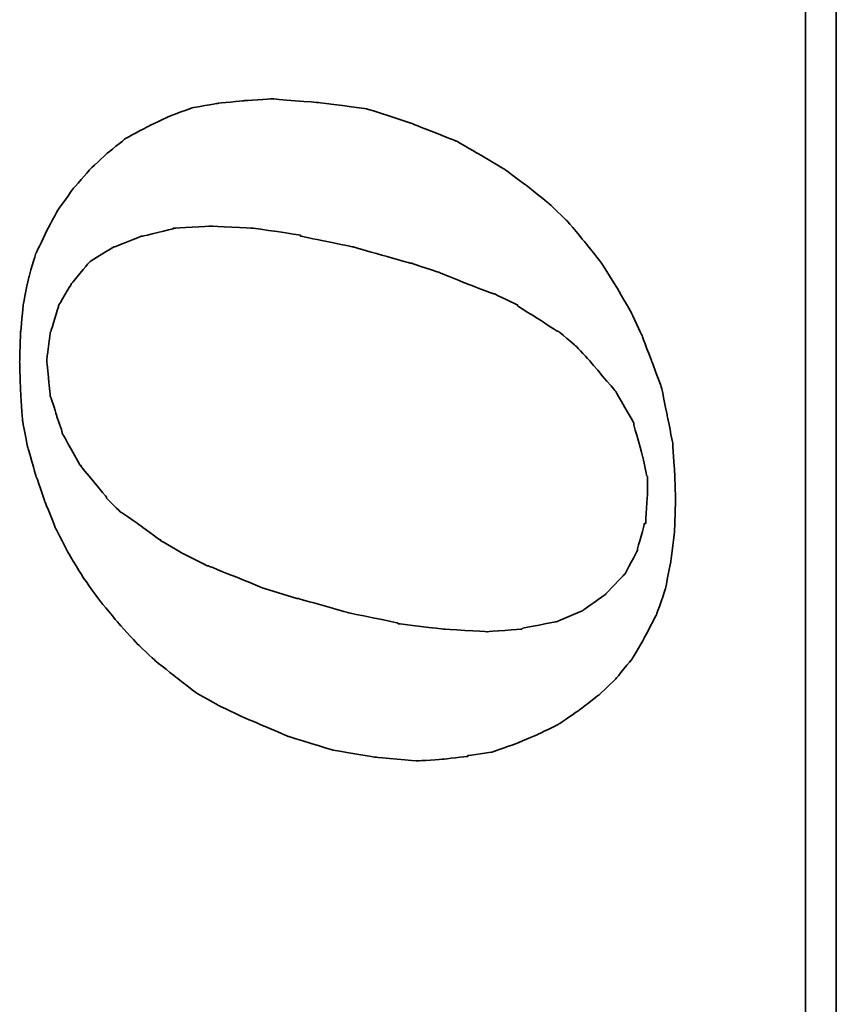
# Model space of a CAD drawing. Header units: millimetres. Extents: x -151.4 to -68.2, y -652.3 to -604.9.
# Tile 31 of 45: x -85.2 to -84, y -626.8 to -625.3. Entities that reach past the tile are written whole.
import ezdxf

# ---------------------------------------------------------------- set-up
doc = ezdxf.new("R2010")
doc.units = ezdxf.units.MM
doc.header["$LTSCALE"] = 0.1
doc.layers.add('DIM', color=4, linetype='CONTINUOUS')
doc.layers.add('layer 1', color=7, linetype='CONTINUOUS')

# ---------------------------------------------------------------- blocks, each defined once
blk = doc.blocks.new('TBI MOTION logo(完整正式版)')
at = {"layer": 'layer 1', "color": 22, "lineweight": 35}
for points, knots in [([(-11.34375, -6.98375), (-11.34375, -6.98375), (-10.91375, -7.43875), (-10.91375, -7.43875), (-10.91375, -7.43875), (-10.91375, -7.43875), (-10.38625, -7.87125), (-10.38625, -7.87125), (-10.38625, -7.87125), (-10.38625, -7.87125), (-9.81125, -8.20375), (-9.81125, -8.20375), (-9.81125, -8.20375), (-9.81125, -8.20375), (-9.21125, -8.51875), (-9.21125, -8.51875), (-9.21125, -8.51875), (-9.21125, -8.51875), (-8.51625, -8.75875), (-8.51625, -8.75875), (-8.51625, -8.75875), (-8.51625, -8.75875), (-7.77125, -8.90375), (-7.77125, -8.90375), (-7.77125, -8.90375), (-7.77125, -8.90375), (-6.97875, -8.99875), (-6.97875, -8.99875), (-6.97875, -8.99875), (-6.97875, -8.99875), (-6.14125, -9.02375), (-6.14125, -9.02375), (-6.14125, -9.02375), (-6.14125, -9.02375), (-5.37125, -8.99875), (-5.37125, -8.99875), (-5.37125, -8.99875), (-5.37125, -8.99875), (-4.65375, -8.94875), (-4.65375, -8.94875), (-4.65375, -8.94875), (-4.65375, -8.94875), (-3.93375, -8.80625), (-3.93375, -8.80625), (-3.93375, -8.80625), (-3.93375, -8.80625), (-3.21375, -8.66375), (-3.21375, -8.66375), (-3.21375, -8.66375), (-3.21375, -8.66375), (-2.49375, -8.39875), (-2.49375, -8.39875), (-2.49375, -8.39875), (-2.49375, -8.39875), (-1.79875, -8.13375), (-1.79875, -8.13375), (-1.79875, -8.13375), (-1.79875, -8.13375), (-1.17375, -7.84375), (-1.17375, -7.84375), (-1.17375, -7.84375), (-1.17375, -7.84375), (-0.52375, -7.46375), (-0.52375, -7.46375), (-0.52375, -7.46375), (-0.52375, -7.46375), (0.10124, -7.07875), (0.10124, -7.07875), (0.10124, -7.07875), (0.10124, -7.07875), (0.67625, -6.62375), (0.67625, -6.62375), (0.67625, -6.62375), (0.67625, -6.62375), (1.24874, -6.14375), (1.24874, -6.14375), (1.24874, -6.14375), (1.24874, -6.14375), (1.72874, -5.64125), (1.72874, -5.64125), (1.72874, -5.64125), (1.72874, -5.64125), (2.18624, -5.06375), (2.18624, -5.06375), (2.18624, -5.06375), (2.18624, -5.06375), (2.61625, -4.48874), (2.61625, -4.48874), (2.61625, -4.48874), (2.61625, -4.48874), (3.00125, -3.83874), (3.00125, -3.83874), (3.00125, -3.83874), (3.00125, -3.83874), (3.36124, -3.21374), (3.36124, -3.21374), (3.36124, -3.21374), (3.36124, -3.21374), (3.84374, -1.99125), (3.84374, -1.99125), (3.84374, -1.99125), (3.84374, -1.99125), (4.22625, -0.81875), (4.22625, -0.81875), (4.22625, -0.81875), (4.22625, -0.81875), (4.39125, 0.45624), (4.39125, 0.45624), (4.39125, 0.45624), (4.39125, 0.45624), (4.48874, 1.70124), (4.48874, 1.70124), (4.48874, 1.70124), (4.48874, 1.70124), (4.43874, 2.44625), (4.43874, 2.44625), (4.43874, 2.44625), (4.43874, 2.44625), (4.36874, 3.14125), (4.36874, 3.14125), (4.36874, 3.14125), (4.36874, 3.14125), (4.25125, 3.81125), (4.25125, 3.81125), (4.25125, 3.81125), (4.25125, 3.81125), (4.03124, 4.41125), (4.03124, 4.41125), (4.03124, 4.41125), (4.03124, 4.41125), (3.74374, 5.01125), (3.74374, 5.01125), (3.74374, 5.01125), (3.74374, 5.01125), (3.43124, 5.58875), (3.43124, 5.58875), (3.43124, 5.58875), (3.43124, 5.58875), (3.02625, 6.09125), (3.02625, 6.09125), (3.02625, 6.09125), (3.02625, 6.09125), (2.59374, 6.54875), (2.59374, 6.54875), (2.59374, 6.54875), (2.59374, 6.54875), (2.09124, 6.98125), (2.09124, 6.98125), (2.09124, 6.98125), (2.09124, 6.98125), (1.56124, 7.36625), (1.56124, 7.36625), (1.56124, 7.36625), (1.56124, 7.36625), (0.98624, 7.67625), (0.98624, 7.67625), (0.98624, 7.67625), (0.98624, 7.67625), (0.38624, 7.96375), (0.38624, 7.96375), (0.38624, 7.96375), (0.38624, 7.96375), (-0.25875, 8.15625), (-0.25875, 8.15625), (-0.25875, 8.15625), (-0.25875, 8.15625), (-0.98125, 8.30125), (-0.98125, 8.30125), (-0.98125, 8.30125), (-0.98125, 8.30125), (-1.70124, 8.37125), (-1.70124, 8.37125), (-1.70124, 8.37125), (-1.70124, 8.37125), (-2.49375, 8.39624), (-2.49375, 8.39624), (-2.49375, 8.39624), (-2.49375, 8.39624), (-3.28625, 8.37125), (-3.28625, 8.37125), (-3.28625, 8.37125), (-3.28625, 8.37125), (-4.05125, 8.32125), (-4.05125, 8.32125), (-4.05125, 8.32125), (-4.05125, 8.32125), (-4.77375, 8.18125), (-4.77375, 8.18125), (-4.77375, 8.18125), (-4.77375, 8.18125), (-5.51625, 7.96375), (-5.51625, 7.96375), (-5.51625, 7.96375), (-5.51625, 7.96375), (-6.21125, 7.72625), (-6.21125, 7.72625), (-6.21125, 7.72625), (-6.21125, 7.72625), (-6.92875, 7.43625), (-6.92875, 7.43625), (-6.92875, 7.43625), (-6.92875, 7.43625), (-7.57875, 7.10125), (-7.57875, 7.10125), (-7.57875, 7.10125), (-7.57875, 7.10125), (-8.24875, 6.69125), (-8.24875, 6.69125), (-8.24875, 6.69125), (-8.24875, 6.69125), (-8.84875, 6.26125), (-8.84875, 6.26125), (-8.84875, 6.26125), (-8.84875, 6.26125), (-9.42625, 5.78125), (-9.42625, 5.78125), (-9.42625, 5.78125), (-9.42625, 5.78125), (-9.95375, 5.30125), (-9.95375, 5.30125), (-9.95375, 5.30125), (-9.95375, 5.30125), (-10.43375, 4.79624), (-10.43375, 4.79624), (-10.43375, 4.79624), (-10.43375, 4.79624), (-10.88875, 4.22125), (-10.88875, 4.22125), (-10.88875, 4.22125), (-10.88875, 4.22125), (-11.29875, 3.69375), (-11.29875, 3.69375), (-11.29875, 3.69375), (-11.29875, 3.69375), (-11.63375, 3.09125), (-11.63375, 3.09125), (-11.63375, 3.09125), (-11.63375, 3.09125), (-11.91875, 2.49625), (-11.91875, 2.49625), (-11.91875, 2.49625), (-11.91875, 2.49625), (-12.44875, 1.24625), (-12.44875, 1.24625), (-12.44875, 1.24625), (-12.44875, 1.24625), (-12.80875, 0.06874), (-12.80875, 0.06874), (-12.80875, 0.06874), (-12.80875, 0.06874), (-12.99875, -1.07875), (-12.99875, -1.07875), (-12.99875, -1.07875), (-12.99875, -1.07875), (-13.09375, -2.18375), (-13.09375, -2.18375), (-13.09375, -2.18375), (-13.09375, -2.18375), (-13.04875, -2.85375), (-13.04875, -2.85375), (-13.04875, -2.85375), (-13.04875, -2.85375), (-12.97375, -3.50375), (-12.97375, -3.50375), (-12.97375, -3.50375), (-12.97375, -3.50375), (-12.95375, -3.50375), (-12.95375, -3.50375), (-12.95375, -3.50375), (-12.95375, -3.50375), (-12.85375, -4.17375), (-12.85375, -4.17375), (-12.85375, -4.17375), (-12.85375, -4.17375), (-12.63875, -4.77624), (-12.63875, -4.77624), (-12.63875, -4.77624), (-12.63875, -4.77624), (-12.39875, -5.35125), (-12.39875, -5.35125), (-12.39875, -5.35125), (-12.39875, -5.35125), (-12.11375, -5.92875), (-12.11375, -5.92875), (-12.11375, -5.92875), (-12.11375, -5.92875), (-11.75375, -6.45375), (-11.75375, -6.45375), (-11.75375, -6.45375), (-11.75375, -6.45375), (-11.34375, -6.98375), (-11.34375, -6.98375)], [0, 0, 0, 0, 0.01369863, 0.01369863, 0.01369863, 0.01369864, 0.02739726, 0.02739726, 0.02739726, 0.02739727, 0.04109589, 0.04109589, 0.04109589, 0.0410959, 0.05479452, 0.05479452, 0.05479452, 0.05479453, 0.06849315, 0.06849315, 0.06849315, 0.06849316, 0.08219178, 0.08219178, 0.08219178, 0.08219179, 0.09589041, 0.09589041, 0.09589041, 0.09589042, 0.10958904, 0.10958904, 0.10958904, 0.10958905, 0.12328767, 0.12328767, 0.12328767, 0.12328768, 0.1369863, 0.1369863, 0.1369863, 0.13698631, 0.15068493, 0.15068493, 0.15068493, 0.15068494, 0.16438356, 0.16438356, 0.16438356, 0.16438357, 0.17808219, 0.17808219, 0.17808219, 0.1780822, 0.19178082, 0.19178082, 0.19178082, 0.19178083, 0.20547945, 0.20547945, 0.20547945, 0.20547946, 0.21917808, 0.21917808, 0.21917808, 0.21917809, 0.23287671, 0.23287671, 0.23287671, 0.23287672, 0.24657534, 0.24657534, 0.24657534, 0.24657535, 0.26027397, 0.26027397, 0.26027397, 0.26027398, 0.2739726, 0.2739726, 0.2739726, 0.27397261, 0.28767123, 0.28767123, 0.28767123, 0.28767124, 0.30136986, 0.30136986, 0.30136986, 0.30136987, 0.31506849, 0.31506849, 0.31506849, 0.3150685, 0.32876712, 0.32876712, 0.32876712, 0.32876713, 0.34246575, 0.34246575, 0.34246575, 0.34246576, 0.35616438, 0.35616438, 0.35616438, 0.35616439, 0.36986301, 0.36986301, 0.36986301, 0.36986302, 0.38356164, 0.38356164, 0.38356164, 0.38356165, 0.39726027, 0.39726027, 0.39726027, 0.39726028, 0.4109589, 0.4109589, 0.4109589, 0.41095891, 0.42465753, 0.42465753, 0.42465753, 0.42465754, 0.43835616, 0.43835616, 0.43835616, 0.43835617, 0.45205479, 0.45205479, 0.45205479, 0.4520548, 0.46575342, 0.46575342, 0.46575342, 0.46575343, 0.47945205, 0.47945205, 0.47945205, 0.47945206, 0.49315068, 0.49315068, 0.49315068, 0.49315069, 0.50684932, 0.50684932, 0.50684932, 0.50684933, 0.52054795, 0.52054795, 0.52054795, 0.52054796, 0.53424658, 0.53424658, 0.53424658, 0.53424659, 0.54794521, 0.54794521, 0.54794521, 0.54794522, 0.56164384, 0.56164384, 0.56164384, 0.56164385, 0.57534247, 0.57534247, 0.57534247, 0.57534248, 0.5890411, 0.5890411, 0.5890411, 0.58904111, 0.60273973, 0.60273973, 0.60273973, 0.60273974, 0.61643836, 0.61643836, 0.61643836, 0.61643837, 0.63013699, 0.63013699, 0.63013699, 0.630137, 0.64383562, 0.64383562, 0.64383562, 0.64383563, 0.65753425, 0.65753425, 0.65753425, 0.65753426, 0.67123288, 0.67123288, 0.67123288, 0.67123289, 0.68493151, 0.68493151, 0.68493151, 0.68493152, 0.69863014, 0.69863014, 0.69863014, 0.69863015, 0.71232877, 0.71232877, 0.71232877, 0.71232878, 0.7260274, 0.7260274, 0.7260274, 0.72602741, 0.73972603, 0.73972603, 0.73972603, 0.73972604, 0.75342466, 0.75342466, 0.75342466, 0.75342467, 0.76712329, 0.76712329, 0.76712329, 0.7671233, 0.78082192, 0.78082192, 0.78082192, 0.78082193, 0.79452055, 0.79452055, 0.79452055, 0.79452056, 0.80821918, 0.80821918, 0.80821918, 0.80821919, 0.82191781, 0.82191781, 0.82191781, 0.82191782, 0.83561644, 0.83561644, 0.83561644, 0.83561645, 0.84931507, 0.84931507, 0.84931507, 0.84931508, 0.8630137, 0.8630137, 0.8630137, 0.86301371, 0.87671233, 0.87671233, 0.87671233, 0.87671234, 0.89041096, 0.89041096, 0.89041096, 0.89041097, 0.90410959, 0.90410959, 0.90410959, 0.9041096, 0.91780822, 0.91780822, 0.91780822, 0.91780823, 0.93150685, 0.93150685, 0.93150685, 0.93150686, 0.94520548, 0.94520548, 0.94520548, 0.94520549, 0.95890411, 0.95890411, 0.95890411, 0.95890412, 0.97260274, 0.97260274, 0.97260274, 0.97260275, 0.98630137, 0.98630137, 0.98630137, 0.98630138, 1, 1, 1, 1]), ([(-8.77875, 1.03124), (-8.77875, 1.03124), (-8.51625, 1.89625), (-8.51625, 1.89625), (-8.51625, 1.89625), (-8.51625, 1.89625), (-8.20375, 2.66375), (-8.20375, 2.66375), (-8.20375, 2.66375), (-8.20375, 2.66375), (-7.91625, 3.38125), (-7.91625, 3.38125), (-7.91625, 3.38125), (-7.91625, 3.38125), (-7.91625, 3.40624), (-7.91625, 3.40624), (-7.91625, 3.40624), (-7.91625, 3.40624), (-7.57875, 4.07624), (-7.57875, 4.07624), (-7.57875, 4.07624), (-7.57875, 4.07624), (-7.24375, 4.65125), (-7.24375, 4.65125), (-7.24375, 4.65125), (-7.24375, 4.65125), (-7.21875, 4.65125), (-7.21875, 4.65125), (-7.21875, 4.65125), (-7.21875, 4.65125), (-7.21875, 4.67624), (-7.21875, 4.67624), (-7.21875, 4.67624), (-7.21875, 4.67624), (-6.83625, 5.20375), (-6.83625, 5.20375), (-6.83625, 5.20375), (-6.83625, 5.20375), (-6.49875, 5.68625), (-6.49875, 5.68625), (-6.49875, 5.68625), (-6.49875, 5.68625), (-6.49875, 5.70625), (-6.49875, 5.70625), (-6.49875, 5.70625), (-6.49875, 5.70625), (-6.11625, 6.09125), (-6.11625, 6.09125), (-6.11625, 6.09125), (-6.11625, 6.09125), (-6.09125, 6.09125), (-6.09125, 6.09125), (-6.09125, 6.09125), (-6.09125, 6.09125), (-5.27375, 6.76625), (-5.27375, 6.76625), (-5.27375, 6.76625), (-5.27375, 6.76625), (-5.24875, 6.76625), (-5.24875, 6.76625), (-5.24875, 6.76625), (-5.24875, 6.76625), (-5.24875, 6.78625), (-5.24875, 6.78625), (-5.24875, 6.78625), (-5.24875, 6.78625), (-4.38875, 7.26624), (-4.38875, 7.26624), (-4.38875, 7.26624), (-4.38875, 7.26624), (-4.36125, 7.26624), (-4.36125, 7.26624), (-4.36125, 7.26624), (-4.36125, 7.26624), (-3.93375, 7.41125), (-3.93375, 7.41125), (-3.93375, 7.41125), (-3.93375, 7.41125), (-3.47375, 7.55625), (-3.47375, 7.55625), (-3.47375, 7.55625), (-3.47375, 7.55625), (-3.45375, 7.55625), (-3.45375, 7.55625), (-3.45375, 7.55625), (-3.45375, 7.55625), (-3.42875, 7.58124), (-3.42875, 7.58124), (-3.42875, 7.58124), (-3.42875, 7.58124), (-2.97375, 7.62625), (-2.97375, 7.62625), (-2.97375, 7.62625), (-2.97375, 7.62625), (-2.49375, 7.67625), (-2.49375, 7.67625), (-2.49375, 7.67625), (-2.49375, 7.67625), (-2.46875, 7.67625), (-2.46875, 7.67625), (-2.46875, 7.67625), (-2.46875, 7.67625), (-1.70124, 7.58124), (-1.70124, 7.58124), (-1.70124, 7.58124), (-1.70124, 7.58124), (-1.67875, 7.55625), (-1.67875, 7.55625), (-1.67875, 7.55625), (-1.67875, 7.55625), (-1.65375, 7.55625), (-1.65375, 7.55625), (-1.65375, 7.55625), (-1.65375, 7.55625), (-1.03125, 7.36625), (-1.03125, 7.36625), (-1.03125, 7.36625), (-1.03125, 7.36625), (-1.00625, 7.36625), (-1.00625, 7.36625), (-1.00625, 7.36625), (-1.00625, 7.36625), (-0.43124, 7.02624), (-0.43124, 7.02624), (-0.43124, 7.02624), (-0.43124, 7.02624), (-0.40625, 7.00624), (-0.40625, 7.00624), (-0.40625, 7.00624), (-0.40625, 7.00624), (0.12124, 6.57124), (0.12124, 6.57124), (0.12124, 6.57124), (0.12124, 6.57124), (0.14624, 6.54875), (0.14624, 6.54875), (0.14624, 6.54875), (0.14624, 6.54875), (0.17124, 6.52375), (0.17124, 6.52375), (0.17124, 6.52375), (0.17124, 6.52375), (0.55625, 5.89875), (0.55625, 5.89875), (0.55625, 5.89875), (0.55625, 5.89875), (0.55625, 5.87625), (0.55625, 5.87625), (0.55625, 5.87625), (0.55625, 5.87625), (0.84124, 5.15625), (0.84124, 5.15625), (0.84124, 5.15625), (0.84124, 5.15625), (0.84124, 5.13125), (0.84124, 5.13125), (0.84124, 5.13125), (0.84124, 5.13125), (1.03624, 4.31875), (1.03624, 4.31875), (1.03624, 4.31875), (1.03624, 4.31875), (1.05624, 4.31875), (1.05624, 4.31875), (1.05624, 4.31875), (1.05624, 4.31875), (1.05624, 4.29125), (1.05624, 4.29125), (1.05624, 4.29125), (1.05624, 4.29125), (1.10625, 3.33125), (1.10625, 3.33125), (1.10625, 3.33125), (1.10625, 3.33125), (1.10625, 3.30875), (1.10625, 3.30875), (1.10625, 3.30875), (1.10625, 3.30875), (1.05624, 2.20624), (1.05624, 2.20624), (1.05624, 2.20624), (1.05624, 2.20624), (1.05624, 2.18124), (1.05624, 2.18124), (1.05624, 2.18124), (1.05624, 2.18124), (0.86624, 0.93624), (0.86624, 0.93624), (0.86624, 0.93624), (0.86624, 0.93624), (0.84124, 0.93624), (0.84124, 0.93624), (0.84124, 0.93624), (0.84124, 0.93624), (0.55625, -0.45874), (0.55625, -0.45874), (0.55625, -0.45874), (0.55625, -0.45874), (0.12124, -1.99125), (0.12124, -1.99125), (0.12124, -1.99125), (0.12124, -1.99125), (0.12124, -2.01874), (0.12124, -2.01874), (0.12124, -2.01874), (0.12124, -2.01874), (-0.13874, -2.78375), (-0.13874, -2.78375), (-0.13874, -2.78375), (-0.13874, -2.78375), (-0.43124, -3.50375), (-0.43124, -3.50375), (-0.43124, -3.50375), (-0.43124, -3.50375), (-0.69375, -4.19875), (-0.69375, -4.19875), (-0.69375, -4.19875), (-0.69375, -4.19875), (-0.69375, -4.22375), (-0.69375, -4.22375), (-0.69375, -4.22375), (-0.69375, -4.22375), (-0.98125, -4.82374), (-0.98125, -4.82374), (-0.98125, -4.82374), (-0.98125, -4.82374), (-1.00625, -4.82374), (-1.00625, -4.82374), (-1.00625, -4.82374), (-1.00625, -4.82374), (-1.33875, -5.35125), (-1.33875, -5.35125), (-1.33875, -5.35125), (-1.33875, -5.35125), (-1.67875, -5.87875), (-1.67875, -5.87875), (-1.67875, -5.87875), (-1.67875, -5.87875), (-1.67875, -5.90375), (-1.67875, -5.90375), (-1.67875, -5.90375), (-1.67875, -5.90375), (-2.05875, -6.35875), (-2.05875, -6.35875), (-2.05875, -6.35875), (-2.05875, -6.35875), (-2.08375, -6.38375), (-2.08375, -6.38375), (-2.08375, -6.38375), (-2.08375, -6.38375), (-2.46875, -6.74375), (-2.46875, -6.74375), (-2.46875, -6.74375), (-2.46875, -6.74375), (-3.25875, -7.41625), (-3.25875, -7.41625), (-3.25875, -7.41625), (-3.25875, -7.41625), (-3.28625, -7.43875), (-3.28625, -7.43875), (-3.28625, -7.43875), (-3.28625, -7.43875), (-4.12375, -7.91875), (-4.12375, -7.91875), (-4.12375, -7.91875), (-4.12375, -7.91875), (-4.14875, -7.91875), (-4.14875, -7.91875), (-4.14875, -7.91875), (-4.14875, -7.91875), (-4.17125, -7.91875), (-4.17125, -7.91875), (-4.17125, -7.91875), (-4.17125, -7.91875), (-5.03375, -8.15875), (-5.03375, -8.15875), (-5.03375, -8.15875), (-5.03375, -8.15875), (-5.51625, -8.25625), (-5.51625, -8.25625), (-5.51625, -8.25625), (-5.51625, -8.25625), (-5.54125, -8.27875), (-5.54125, -8.27875), (-5.54125, -8.27875), (-5.54125, -8.27875), (-5.56375, -8.27875), (-5.56375, -8.27875), (-5.56375, -8.27875), (-5.56375, -8.27875), (-5.99625, -8.27875), (-5.99625, -8.27875), (-5.99625, -8.27875), (-5.99625, -8.27875), (-6.76375, -8.23125), (-6.76375, -8.23125), (-6.76375, -8.23125), (-6.76375, -8.23125), (-6.78875, -8.23125), (-6.78875, -8.23125), (-6.78875, -8.23125), (-6.78875, -8.23125), (-6.78875, -8.20375), (-6.78875, -8.20375), (-6.78875, -8.20375), (-6.78875, -8.20375), (-7.45875, -8.01375), (-7.45875, -8.01375), (-7.45875, -8.01375), (-7.45875, -8.01375), (-7.48375, -8.01375), (-7.48375, -8.01375), (-7.48375, -8.01375), (-7.48375, -8.01375), (-7.50875, -8.01375), (-7.50875, -8.01375), (-7.50875, -8.01375), (-7.50875, -8.01375), (-8.13125, -7.67875), (-8.13125, -7.67875), (-8.13125, -7.67875), (-8.13125, -7.67875), (-8.15625, -7.65375), (-8.15625, -7.65375), (-8.15625, -7.65375), (-8.15625, -7.65375), (-8.65875, -7.17375), (-8.65875, -7.17375), (-8.65875, -7.17375), (-8.65875, -7.17375), (-8.68375, -7.14875), (-8.68375, -7.14875), (-8.68375, -7.14875), (-8.68375, -7.14875), (-9.08875, -6.57375), (-9.08875, -6.57375), (-9.08875, -6.57375), (-9.08875, -6.57375), (-9.11375, -6.54875), (-9.11375, -6.54875), (-9.11375, -6.54875), (-9.11375, -6.54875), (-9.11375, -6.52875), (-9.11375, -6.52875), (-9.11375, -6.52875), (-9.11375, -6.52875), (-9.40375, -5.85375), (-9.40375, -5.85375), (-9.40375, -5.85375), (-9.40375, -5.85375), (-9.40375, -5.82875), (-9.40375, -5.82875), (-9.40375, -5.82875), (-9.40375, -5.82875), (-9.56875, -4.96875), (-9.56875, -4.96875), (-9.56875, -4.96875), (-9.56875, -4.96875), (-9.59375, -4.94375), (-9.59375, -4.94375), (-9.59375, -4.94375), (-9.59375, -4.94375), (-9.66375, -4.03375), (-9.66375, -4.03375), (-9.66375, -4.03375), (-9.66375, -4.03375), (-9.66375, -4.00875), (-9.66375, -4.00875), (-9.66375, -4.00875), (-9.66375, -4.00875), (-9.59375, -2.85375), (-9.59375, -2.85375), (-9.59375, -2.85375), (-9.59375, -2.85375), (-9.45125, -1.65875), (-9.45125, -1.65875), (-9.45125, -1.65875), (-9.45125, -1.65875), (-9.42625, -1.63375), (-9.42625, -1.63375), (-9.42625, -1.63375), (-9.42625, -1.63375), (-9.16125, -0.33875), (-9.16125, -0.33875), (-9.16125, -0.33875), (-9.16125, -0.33875), (-8.77875, 1.00624), (-8.77875, 1.00624), (-8.77875, 1.00624), (-8.77875, 1.00624), (-8.77875, 1.03124), (-8.77875, 1.03124)], [0, 0, 0, 0, 0.01020408, 0.01020408, 0.01020408, 0.01020409, 0.02040816, 0.02040816, 0.02040816, 0.02040817, 0.03061224, 0.03061224, 0.03061224, 0.03061225, 0.04081633, 0.04081633, 0.04081633, 0.04081634, 0.05102041, 0.05102041, 0.05102041, 0.05102042, 0.06122449, 0.06122449, 0.06122449, 0.0612245, 0.07142857, 0.07142857, 0.07142857, 0.07142858, 0.08163265, 0.08163265, 0.08163265, 0.08163266, 0.09183673, 0.09183673, 0.09183673, 0.09183674, 0.10204082, 0.10204082, 0.10204082, 0.10204083, 0.1122449, 0.1122449, 0.1122449, 0.11224491, 0.12244898, 0.12244898, 0.12244898, 0.12244899, 0.13265306, 0.13265306, 0.13265306, 0.13265307, 0.14285714, 0.14285714, 0.14285714, 0.14285715, 0.15306122, 0.15306122, 0.15306122, 0.15306123, 0.16326531, 0.16326531, 0.16326531, 0.16326532, 0.17346939, 0.17346939, 0.17346939, 0.1734694, 0.18367347, 0.18367347, 0.18367347, 0.18367348, 0.19387755, 0.19387755, 0.19387755, 0.19387756, 0.20408163, 0.20408163, 0.20408163, 0.20408164, 0.21428571, 0.21428571, 0.21428571, 0.21428572, 0.2244898, 0.2244898, 0.2244898, 0.22448981, 0.23469388, 0.23469388, 0.23469388, 0.23469389, 0.24489796, 0.24489796, 0.24489796, 0.24489797, 0.25510204, 0.25510204, 0.25510204, 0.25510205, 0.26530612, 0.26530612, 0.26530612, 0.26530613, 0.2755102, 0.2755102, 0.2755102, 0.27551021, 0.28571429, 0.28571429, 0.28571429, 0.2857143, 0.29591837, 0.29591837, 0.29591837, 0.29591838, 0.30612245, 0.30612245, 0.30612245, 0.30612246, 0.31632653, 0.31632653, 0.31632653, 0.31632654, 0.32653061, 0.32653061, 0.32653061, 0.32653062, 0.33673469, 0.33673469, 0.33673469, 0.3367347, 0.34693878, 0.34693878, 0.34693878, 0.34693879, 0.35714286, 0.35714286, 0.35714286, 0.35714287, 0.36734694, 0.36734694, 0.36734694, 0.36734695, 0.37755102, 0.37755102, 0.37755102, 0.37755103, 0.3877551, 0.3877551, 0.3877551, 0.38775511, 0.39795918, 0.39795918, 0.39795918, 0.39795919, 0.40816327, 0.40816327, 0.40816327, 0.40816328, 0.41836735, 0.41836735, 0.41836735, 0.41836736, 0.42857143, 0.42857143, 0.42857143, 0.42857144, 0.43877551, 0.43877551, 0.43877551, 0.43877552, 0.44897959, 0.44897959, 0.44897959, 0.4489796, 0.45918367, 0.45918367, 0.45918367, 0.45918368, 0.46938776, 0.46938776, 0.46938776, 0.46938777, 0.47959184, 0.47959184, 0.47959184, 0.47959185, 0.48979592, 0.48979592, 0.48979592, 0.48979593, 0.5, 0.5, 0.5, 0.50000001, 0.51020408, 0.51020408, 0.51020408, 0.51020409, 0.52040816, 0.52040816, 0.52040816, 0.52040817, 0.53061224, 0.53061224, 0.53061224, 0.53061225, 0.54081633, 0.54081633, 0.54081633, 0.54081634, 0.55102041, 0.55102041, 0.55102041, 0.55102042, 0.56122449, 0.56122449, 0.56122449, 0.5612245, 0.57142857, 0.57142857, 0.57142857, 0.57142858, 0.58163265, 0.58163265, 0.58163265, 0.58163266, 0.59183673, 0.59183673, 0.59183673, 0.59183674, 0.60204082, 0.60204082, 0.60204082, 0.60204083, 0.6122449, 0.6122449, 0.6122449, 0.61224491, 0.62244898, 0.62244898, 0.62244898, 0.62244899, 0.63265306, 0.63265306, 0.63265306, 0.63265307, 0.64285714, 0.64285714, 0.64285714, 0.64285715, 0.65306122, 0.65306122, 0.65306122, 0.65306123, 0.66326531, 0.66326531, 0.66326531, 0.66326532, 0.67346939, 0.67346939, 0.67346939, 0.6734694, 0.68367347, 0.68367347, 0.68367347, 0.68367348, 0.69387755, 0.69387755, 0.69387755, 0.69387756, 0.70408163, 0.70408163, 0.70408163, 0.70408164, 0.71428571, 0.71428571, 0.71428571, 0.71428572, 0.7244898, 0.7244898, 0.7244898, 0.72448981, 0.73469388, 0.73469388, 0.73469388, 0.73469389, 0.74489796, 0.74489796, 0.74489796, 0.74489797, 0.75510204, 0.75510204, 0.75510204, 0.75510205, 0.76530612, 0.76530612, 0.76530612, 0.76530613, 0.7755102, 0.7755102, 0.7755102, 0.77551021, 0.78571429, 0.78571429, 0.78571429, 0.7857143, 0.79591837, 0.79591837, 0.79591837, 0.79591838, 0.80612245, 0.80612245, 0.80612245, 0.80612246, 0.81632653, 0.81632653, 0.81632653, 0.81632654, 0.82653061, 0.82653061, 0.82653061, 0.82653062, 0.83673469, 0.83673469, 0.83673469, 0.8367347, 0.84693878, 0.84693878, 0.84693878, 0.84693879, 0.85714286, 0.85714286, 0.85714286, 0.85714287, 0.86734694, 0.86734694, 0.86734694, 0.86734695, 0.87755102, 0.87755102, 0.87755102, 0.87755103, 0.8877551, 0.8877551, 0.8877551, 0.88775511, 0.89795918, 0.89795918, 0.89795918, 0.89795919, 0.90816327, 0.90816327, 0.90816327, 0.90816328, 0.91836735, 0.91836735, 0.91836735, 0.91836736, 0.92857143, 0.92857143, 0.92857143, 0.92857144, 0.93877551, 0.93877551, 0.93877551, 0.93877552, 0.94897959, 0.94897959, 0.94897959, 0.9489796, 0.95918367, 0.95918367, 0.95918367, 0.95918368, 0.96938776, 0.96938776, 0.96938776, 0.96938777, 0.97959184, 0.97959184, 0.97959184, 0.97959185, 0.98979592, 0.98979592, 0.98979592, 0.98979593, 1, 1, 1, 1]), ([(75.90875, -9.47875), (75.90875, -9.47875), (75.90875, -12.28625), (75.90875, -12.28625), (75.90875, -12.28625), (75.90875, -12.28625), (75.90875, -12.47875), (75.90875, -12.47875), (75.90875, -12.47875), (75.90875, -12.47875), (75.71625, -12.47875), (75.71625, -12.47875), (75.71625, -12.47875), (75.71625, -12.47875), (-88.32875, -12.47875), (-88.32875, -12.47875), (-88.32875, -12.47875), (-88.32875, -12.47875), (-88.32875, -13.29375), (-88.32875, -13.29375), (-88.32875, -13.29375), (-88.32875, -13.29375), (82.89125, -13.29375), (82.89125, -13.29375), (82.89125, -13.29375), (82.89125, -13.29375), (75.90875, -9.47875), (75.90875, -9.47875)], [0, 0, 0, 0, 0.14285714, 0.14285714, 0.14285714, 0.14285715, 0.28571429, 0.28571429, 0.28571429, 0.2857143, 0.42857143, 0.42857143, 0.42857143, 0.42857144, 0.57142857, 0.57142857, 0.57142857, 0.57142858, 0.71428571, 0.71428571, 0.71428571, 0.71428572, 0.85714286, 0.85714286, 0.85714286, 0.85714287, 1, 1, 1, 1])]:
    blk.add_open_spline(points, degree=3, knots=knots, dxfattribs=at)

msp = doc.modelspace()

# ---------------------------------------------------------------- block references
at = {"layer": 'DIM', "color": 7, "xscale": 0.0544048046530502, "yscale": 0.0544048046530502, "zscale": 0.0544048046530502, "rotation": 90}
msp.add_blockref('TBI MOTION logo(完整正式版)', (-84.7472, -625.7016), dxfattribs=at)

doc.saveas('drawing.dxf')
